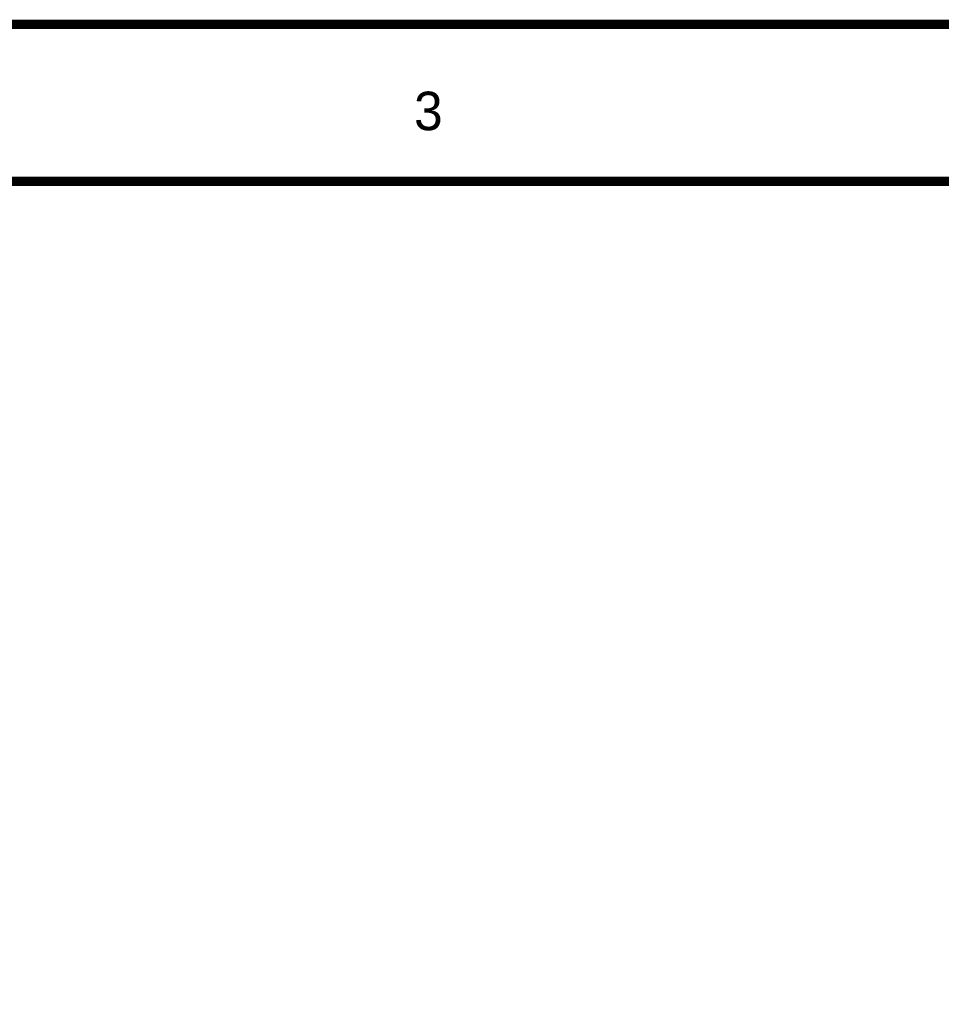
# Model space of a CAD drawing. Header units: inches. Extents: x 0 to 292, y 0 to 193.
# Tile 223 of 256: x 169 to 199, y 161 to 193. Entities that reach past the tile are written whole.
import ezdxf

# ---------------------------------------------------------------- set-up
doc = ezdxf.new("R2010")
doc.units = ezdxf.units.IN
doc.layers.add('Sheet', color=255, linetype='Continuous')

msp = doc.modelspace()

# ---------------------------------------------------------------- linework, layer by layer
at = {"layer": 'Sheet'}
for points in [[(0.058, 193.04, 0.3, 0.3, 0), (292.061, 193.04, 0.3, 0.3, 0), (292.061, 0, 0.3, 0.3, 0), (0.058, 0, 0.3, 0.3, 0), (0.058, 193.04, 0.3, 0.3, 0)], [(0.058, 193.04, 0.0991, 0.0991, 0), (0.058, 0, 0.0991, 0.0991, 0), (292.061, 0, 0.0991, 0.0991, 0), (292.061, 193.04, 0.0991, 0.0991, 0), (0.058, 193.04, 0.0991, 0.0991, 0), (0.058, 193.04, 0.0991, 0.0991, 0)], [(5.144, 187.953, 0.3, 0.3, 0), (286.976, 187.953, 0.3, 0.3, 0), (286.976, 5.068, 0.3, 0.3, 0), (5.144, 5.068, 0.3, 0.3, 0), (5.144, 187.953, 0.3, 0.3, 0)], [(5.144, 187.953, 0.0991, 0.0991, 0), (5.144, 5.068, 0.0991, 0.0991, 0), (286.976, 5.068, 0.0991, 0.0991, 0), (286.976, 187.953, 0.0991, 0.0991, 0), (5.144, 187.953, 0.0991, 0.0991, 0), (5.144, 187.953, 0.0991, 0.0991, 0)]]:
    msp.add_lwpolyline(points, format="xyseb", close=True, dxfattribs=at)

# ---------------------------------------------------------------- texts
msp.add_text('3', height=1.247, dxfattribs=at).set_placement((181.432, 189.61))

doc.saveas('drawing.dxf')
